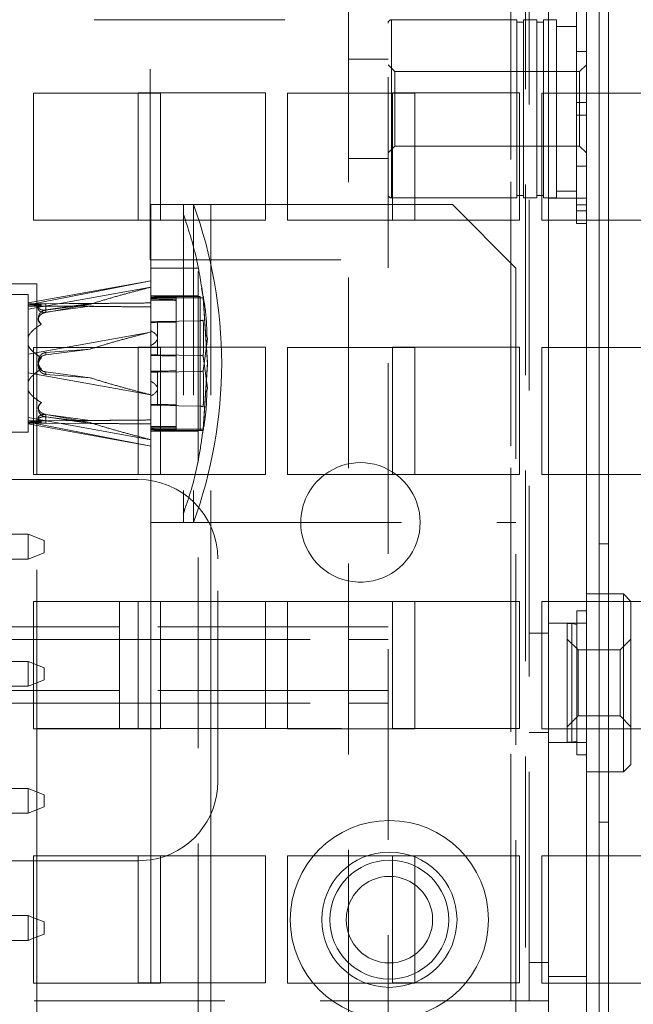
# Paper-space layout '2' of a CAD drawing. Header units: inches. Extents: x 1 to 109, y 1 to 85.
# Tile 51 of 136: x 86.678 to 87.483, y 18.065 to 19.355. Entities that reach past the tile are written whole.
import ezdxf

# ---------------------------------------------------------------- set-up
doc = ezdxf.new("R2010")
doc.units = ezdxf.units.IN
doc.header["$MEASUREMENT"] = 0
doc.linetypes.add('HIDDEN', pattern=[0.075, 0.05, -0.025])

psp = doc.layouts.new('2')

# ---------------------------------------------------------------- linework, layer by layer
at = {"color": 7, "linetype": 'HIDDEN', "lineweight": 0, "ltscale": 5}
for p, q in [((87.3221, 21.7676), (87.3221, 18.0692)), ((87.3413, 21.7642), (87.3413, 15.5059)), ((87.3463, 18.1192), (87.3463, 21.7176)), ((87.3221, 20.5468), (87.3221, 18.0692)), ((86.849, 19.0405), (86.849, 19.4257)), ((87.109, 17.6422), (87.109, 19.4257)), ((87.1611, 15.6551), (87.1611, 19.4257)), ((87.3713, 19.4257), (87.3713, 19.2591)), ((87.4211, 19.4257), (87.4211, 19.2591)), ((87.4378, 19.4257), (87.4378, 19.2591)), ((87.4503, 19.4257), (87.4503, 19.2591)), ((87.4081, 19.3885), (87.4081, 19.3135)), ((86.4007, 19.3551), (87.109, 19.3551)), ((87.3301, 19.3551), (87.1654, 19.3551)), ((87.1654, 19.3551), (87.1654, 19.1217)), ((87.3301, 19.1217), (87.3301, 19.3551)), ((87.3388, 19.3522), (87.3301, 19.3522)), ((87.3388, 19.3551), (87.3388, 19.1217)), ((87.3561, 19.3551), (87.3388, 19.3551)), ((87.3561, 19.1217), (87.3561, 19.3551)), ((87.3648, 19.3522), (87.3561, 19.3522)), ((87.3648, 19.3551), (87.3648, 19.1217)), ((87.3821, 19.3551), (87.3648, 19.3551)), ((87.3821, 19.1217), (87.3821, 19.3551)), ((87.4081, 19.3464), (87.3821, 19.3464)), ((87.4211, 19.3135), (87.4081, 19.3135)), ((87.4081, 19.3135), (87.4081, 19.1633)), ((87.1611, 19.3034), (87.109, 19.3034)), ((87.1698, 19.2872), (87.1611, 19.2959)), ((87.1698, 19.1897), (87.1698, 19.2872)), ((87.4123, 19.2872), (87.1698, 19.2872)), ((87.4211, 19.2959), (87.4123, 19.2872)), ((87.4123, 19.1897), (87.4123, 19.2872)), ((87.0003, 19.2592), (86.8336, 19.2592)), ((86.8336, 19.2592), (86.8336, 19.0926)), ((87.0003, 19.0926), (87.0003, 19.2592)), ((87.3336, 19.2592), (87.1669, 19.2592)), ((87.1669, 19.2592), (87.1669, 19.0926)), ((87.3336, 19.0926), (87.3336, 19.2592)), ((87.4211, 19.2467), (87.4081, 19.2467)), ((87.4211, 19.2301), (87.4081, 19.2301)), ((87.1611, 19.1809), (87.1698, 19.1897)), ((87.1698, 19.1897), (87.4123, 19.1897)), ((87.4123, 19.1897), (87.4211, 19.1809)), ((87.109, 19.1734), (87.1611, 19.1734)), ((87.4211, 19.1633), (87.4081, 19.1633)), ((87.4081, 19.1633), (87.4081, 19.0883)), ((87.3821, 19.1304), (87.4081, 19.1304)), ((87.1654, 19.1217), (87.3301, 19.1217)), ((87.3301, 19.1246), (87.3388, 19.1246)), ((87.3388, 19.1217), (87.3561, 19.1217)), ((87.3561, 19.1246), (87.3648, 19.1246)), ((87.3648, 19.1217), (87.3821, 19.1217)), ((87.3713, 19.1213), (87.4211, 19.1213)), ((86.8628, 19.113), (86.9288, 19.113)), ((86.8927, 19.113), (86.8927, 18.6963)), ((86.9061, 19.113), (86.9061, 18.6963)), ((86.9122, 13.1502), (86.9122, 19.113)), ((86.9288, 19.113), (87.0294, 19.113)), ((86.9288, 19.113), (86.9288, 13.1502)), ((86.9288, 19.113), (86.9288, 15.8588)), ((87.1961, 19.113), (87.2455, 19.113)), ((87.3288, 19.0297), (87.2455, 19.113)), ((87.4081, 19.1127), (87.4211, 19.1127)), ((87.4211, 19.1045), (87.4081, 19.1045)), ((86.8336, 19.0926), (87.0003, 19.0926)), ((86.8499, 18.9257), (86.8499, 19.0924)), ((87.1669, 19.0926), (87.3336, 19.0926)), ((87.3713, 19.0924), (87.3713, 18.9257)), ((87.4211, 19.0924), (87.4211, 18.9257)), ((87.4378, 19.0924), (87.4378, 18.9257)), ((87.4503, 19.0924), (87.4503, 18.9257)), ((87.4211, 19.0883), (87.4081, 19.0883)), ((86.849, 19.0405), (87.109, 19.0405)), ((86.8499, 19.0297), (86.9122, 19.0297)), ((87.3288, 19.0297), (87.3288, 15.9361)), ((86.8499, 19.0129), (86.6892, 18.9841)), ((86.8499, 19.0129), (86.6892, 18.9817)), ((86.6382, 19.0092), (86.7007, 19.0092)), ((86.6892, 18.9757), (86.8499, 19.0046)), ((86.7007, 19.0092), (86.7007, 18.5924)), ((86.6892, 18.9949), (86.6629, 18.9949)), ((86.6892, 18.8144), (86.6892, 18.9949)), ((86.9122, 18.9934), (86.8499, 18.9934)), ((86.8589, 18.9924), (86.8499, 18.9917)), ((86.8582, 18.9916), (86.8499, 18.9916)), ((86.8499, 18.9901), (86.8589, 18.9907)), ((86.8832, 18.9916), (86.8582, 18.9916)), ((86.8589, 18.9924), (86.9147, 18.9924)), ((86.8589, 18.9915), (86.8589, 18.9924)), ((86.8589, 18.9907), (86.8589, 18.9915)), ((86.9147, 18.9907), (86.8589, 18.9907)), ((86.8832, 18.9916), (86.8832, 18.989)), ((86.8832, 18.989), (86.8832, 18.9873)), ((86.8832, 18.9873), (86.8832, 18.8203)), ((86.9147, 18.9924), (86.9147, 18.9907)), ((86.9147, 18.8169), (86.9147, 18.9907)), ((86.9187, 18.9924), (86.9245, 18.9059)), ((86.9245, 18.9034), (86.9187, 18.9907)), ((86.6892, 18.9829), (86.8499, 18.984)), ((86.6892, 18.9798), (86.8499, 18.9787)), ((86.7024, 18.9825), (86.7024, 18.9803)), ((86.7024, 18.9803), (86.7024, 18.9761)), ((86.7703, 18.9832), (86.7123, 18.9748)), ((86.7703, 18.9832), (86.7123, 18.9829)), ((86.7123, 18.9829), (86.7123, 18.9748)), ((86.7703, 18.9822), (86.7123, 18.9716)), ((86.7703, 18.9822), (86.7123, 18.9747)), ((86.7703, 18.9796), (86.7123, 18.9799)), ((86.7123, 18.9799), (86.7123, 18.9717)), ((86.7123, 18.9717), (86.7703, 18.9796)), ((86.7123, 18.9747), (86.7123, 18.9716)), ((86.7024, 18.9642), (86.7024, 18.9626)), ((86.8589, 18.9598), (86.9147, 18.9607)), ((86.8589, 18.9598), (86.8499, 18.9594)), ((86.8589, 18.938), (86.8589, 18.9598)), ((86.8499, 18.9458), (86.6892, 18.9169)), ((86.8589, 18.9161), (86.8589, 18.938)), ((86.9245, 18.937), (86.9187, 18.8949)), ((86.9236, 18.9409), (86.9245, 18.937)), ((86.7123, 18.9158), (86.7703, 18.9234)), ((86.7123, 18.919), (86.7703, 18.9234)), ((87.0003, 18.9259), (86.8336, 18.9259)), ((86.8336, 18.9259), (86.8336, 18.7592)), ((87.0003, 18.7592), (87.0003, 18.9259)), ((87.3336, 18.9259), (87.1669, 18.9259)), ((87.1669, 18.9259), (87.1669, 18.7592)), ((87.3336, 18.7592), (87.3336, 18.9259)), ((86.7123, 18.919), (86.7123, 18.9158)), ((86.8499, 18.916), (86.8589, 18.9161)), ((86.9147, 18.9152), (86.8589, 18.9161)), ((86.9245, 18.8723), (86.9187, 18.9144)), ((86.7024, 18.9069), (86.7024, 18.9053)), ((86.7024, 18.904), (86.7024, 18.9024)), ((86.9245, 18.9059), (86.9187, 18.8186)), ((86.9187, 18.8169), (86.9245, 18.9034)), ((86.6892, 18.8924), (86.8499, 18.8635)), ((86.7703, 18.8859), (86.7123, 18.8935)), ((86.7123, 18.8935), (86.7123, 18.8903)), ((86.7123, 18.8903), (86.7703, 18.8859)), ((86.8589, 18.8932), (86.8499, 18.8933)), ((86.8589, 18.8932), (86.9147, 18.8941)), ((86.8589, 18.8713), (86.8589, 18.8932)), ((86.8589, 18.8495), (86.8589, 18.8713)), ((86.9236, 18.8684), (86.9245, 18.8723)), ((86.8499, 18.8635), (86.8499, 18.8556)), ((86.7024, 18.8467), (86.7024, 18.8451)), ((86.8589, 18.8495), (86.8499, 18.8499)), ((86.9147, 18.8486), (86.8589, 18.8495)), ((86.8499, 18.8047), (86.6892, 18.8336)), ((86.7024, 18.8332), (86.7024, 18.8309)), ((86.7703, 18.8271), (86.7123, 18.8378)), ((86.7123, 18.8346), (86.7123, 18.8378)), ((86.7123, 18.8376), (86.7703, 18.8297)), ((86.7123, 18.8376), (86.7123, 18.8294)), ((86.7123, 18.8346), (86.7703, 18.8271)), ((86.7703, 18.8261), (86.7123, 18.8345)), ((86.7123, 18.8264), (86.7123, 18.8345)), ((86.8499, 18.8306), (86.6892, 18.8295)), ((86.6892, 18.8276), (86.6961, 18.8263)), ((86.6961, 18.8263), (86.6892, 18.8264)), ((86.6892, 18.8253), (86.6961, 18.824)), ((86.7024, 18.8309), (86.7024, 18.8268)), ((86.7123, 18.8294), (86.7703, 18.8297)), ((86.7123, 18.8264), (86.7703, 18.8261)), ((86.8589, 18.8186), (86.8499, 18.8192)), ((86.8832, 18.8203), (86.8832, 18.8177)), ((86.6629, 18.8144), (86.6892, 18.8144)), ((86.8499, 18.8177), (86.8582, 18.8177)), ((86.8589, 18.8169), (86.8499, 18.8176)), ((86.8499, 18.8159), (86.9122, 18.8159)), ((86.8582, 18.8177), (86.8832, 18.8177)), ((86.8589, 18.8178), (86.8589, 18.8186)), ((86.8589, 18.8186), (86.9147, 18.8186)), ((86.8589, 18.8169), (86.8589, 18.8178)), ((86.9147, 18.8169), (86.8589, 18.8169)), ((86.8336, 18.7592), (87.0003, 18.7592)), ((86.8499, 18.5924), (86.8499, 18.7591)), ((87.1669, 18.7592), (87.3336, 18.7592)), ((87.3713, 18.7591), (87.3713, 18.5924)), ((87.4211, 18.7591), (87.4211, 18.5924)), ((87.4378, 18.7591), (87.4378, 18.5924)), ((87.4503, 18.7591), (87.4503, 18.5924)), ((86.8336, 18.7526), (86.2711, 18.7526)), ((86.8499, 18.6963), (86.8927, 18.6963)), ((86.8927, 18.6963), (86.9061, 18.6963)), ((86.9061, 18.6963), (86.9122, 18.6963)), ((86.9122, 18.6963), (86.9288, 18.6963)), ((86.9288, 17.9672), (86.9288, 18.6963)), ((86.9288, 18.6963), (87.3288, 18.6963)), ((86.5517, 18.6808), (86.6892, 18.6808)), ((86.6892, 18.6483), (86.6892, 18.6808)), ((86.6892, 18.6808), (86.71, 18.6725)), ((86.71, 18.6725), (86.71, 18.6566)), ((87.4503, 18.6684), (87.4378, 18.6684)), ((86.71, 18.6566), (86.6892, 18.6483)), ((86.6892, 18.6483), (86.5517, 18.6483)), ((86.9378, 18.3567), (86.9378, 18.6484)), ((87.4697, 18.6026), (87.4211, 18.6026)), ((87.4697, 18.6026), (87.4697, 18.5924)), ((87.4794, 18.5928), (87.4697, 18.6026)), ((86.809, 18.5926), (86.7007, 18.5926)), ((86.809, 18.5926), (86.809, 18.5924)), ((86.809, 18.5926), (87.109, 18.5926)), ((86.8336, 18.5926), (86.8336, 18.4259)), ((87.0003, 18.4259), (87.0003, 18.5926)), ((87.3336, 18.5926), (87.1669, 18.5926)), ((87.1669, 18.5926), (87.1669, 18.4259)), ((87.3336, 18.4259), (87.3336, 18.5926)), ((87.4794, 18.5928), (87.4794, 18.5924)), ((87.4086, 18.5802), (87.4086, 18.3916)), ((87.4211, 18.5802), (87.4086, 18.5802)), ((87.4211, 18.564), (87.3713, 18.564)), ((87.3961, 18.408), (87.3961, 18.5638)), ((87.4019, 18.5638), (87.3961, 18.5638)), ((87.4019, 18.408), (87.4019, 18.5638)), ((87.4086, 18.5625), (87.4019, 18.5638)), ((86.809, 18.5592), (86.6382, 18.5592)), ((87.109, 18.5592), (86.809, 18.5592)), ((87.1611, 18.5592), (87.109, 18.5592)), ((87.3713, 18.5509), (87.3463, 18.5509)), ((86.6382, 18.5426), (86.809, 18.5426)), ((86.809, 18.5426), (87.109, 18.5426)), ((87.109, 18.5426), (87.1611, 18.5426)), ((87.4102, 18.5293), (87.3961, 18.5434)), ((87.4794, 18.5434), (87.4653, 18.5293)), ((87.4102, 18.5293), (87.4102, 18.4425)), ((87.4653, 18.5293), (87.4102, 18.5293)), ((87.4653, 18.5293), (87.4653, 18.4425)), ((86.5517, 18.5141), (86.6892, 18.5141)), ((86.6892, 18.4816), (86.6892, 18.5141)), ((86.6892, 18.5141), (86.6961, 18.5114)), ((86.7007, 18.5095), (86.7007, 18.4862)), ((86.6961, 18.4844), (86.6892, 18.4816)), ((86.6892, 18.4816), (86.5517, 18.4816)), ((86.809, 18.4759), (86.6382, 18.4759)), ((87.109, 18.4759), (86.809, 18.4759)), ((87.1611, 18.4759), (87.109, 18.4759)), ((86.6382, 18.4592), (86.809, 18.4592)), ((86.809, 18.4592), (87.109, 18.4592)), ((87.109, 18.4592), (87.1611, 18.4592)), ((87.3961, 18.4284), (87.4102, 18.4425)), ((87.4102, 18.4425), (87.4653, 18.4425)), ((87.4653, 18.4425), (87.4794, 18.4284)), ((86.7007, 18.4257), (86.7007, 18.2591)), ((86.8499, 18.4259), (87.109, 18.4259)), ((86.8499, 18.2591), (86.8499, 18.4257)), ((87.1669, 18.4259), (87.3336, 18.4259)), ((87.3713, 18.4209), (87.3463, 18.4209)), ((87.3713, 18.4257), (87.3713, 18.2591)), ((87.4211, 18.4257), (87.4211, 18.2591)), ((87.4378, 18.4257), (87.4378, 18.2591)), ((87.4503, 18.4257), (87.4503, 18.2591)), ((87.4697, 18.4257), (87.4697, 18.3692)), ((87.4794, 18.4257), (87.4794, 18.379)), ((87.3713, 18.4078), (87.4211, 18.4078)), ((87.3961, 18.408), (87.4019, 18.408)), ((87.4019, 18.408), (87.4086, 18.4093)), ((87.4086, 18.3916), (87.4211, 18.3916)), ((87.4211, 18.3692), (87.4697, 18.3692)), ((87.4697, 18.3692), (87.4794, 18.379)), ((86.5517, 18.3475), (86.6892, 18.3475)), ((86.6892, 18.3475), (86.71, 18.3391)), ((86.6892, 18.315), (86.6892, 18.3475)), ((86.71, 18.3391), (86.71, 18.3233)), ((86.71, 18.3233), (86.6892, 18.315)), ((86.6892, 18.315), (86.5517, 18.315)), ((87.4378, 18.3034), (87.4503, 18.3034)), ((86.2711, 18.2526), (86.6961, 18.2526)), ((86.7007, 18.2526), (86.7007, 18.0092)), ((87.0003, 18.2592), (86.8336, 18.2592)), ((86.8336, 18.2592), (86.8336, 18.0926)), ((87.0003, 18.0926), (87.0003, 18.2592)), ((87.3336, 18.2592), (87.1669, 18.2592)), ((87.1669, 18.2592), (87.1669, 18.0926)), ((87.3336, 18.0926), (87.3336, 18.2592)), ((86.5517, 18.1808), (86.6892, 18.1808)), ((86.6892, 18.1483), (86.6892, 18.1808)), ((86.6892, 18.1808), (86.6961, 18.178)), ((86.6892, 18.1483), (86.5517, 18.1483)), ((86.6961, 18.1511), (86.6892, 18.1483)), ((87.3463, 18.0692), (87.3463, 18.1192)), ((87.3463, 18.1192), (87.3628, 18.1192)), ((86.8336, 18.0926), (87.0003, 18.0926)), ((86.8499, 15.8634), (86.8499, 18.0924)), ((87.1669, 18.0926), (87.3336, 18.0926)), ((87.3713, 18.0509), (87.3713, 18.0924)), ((87.4211, 18.0924), (87.4211, 18.0509)), ((87.4378, 18.0924), (87.4378, 17.7013)), ((87.4503, 18.0924), (87.4503, 17.6941)), ((87.3221, 18.0692), (86.2096, 18.0692)), ((87.3221, 18.0692), (87.3463, 18.0692)), ((87.3713, 18.0692), (87.3463, 18.0692))]:
    psp.add_line(p, q, dxfattribs=at)
at = {"color": 7, "linetype": 'Continuous', "lineweight": 15, "ltscale": 5}
for p, q in [((86.8628, 19.2591), (86.6961, 19.2591)), ((86.6961, 19.2591), (86.6961, 19.0924)), ((86.8628, 19.0924), (86.8628, 19.2591)), ((87.1961, 19.2591), (87.0294, 19.2591)), ((87.0294, 19.2591), (87.0294, 19.0924)), ((87.1961, 19.0924), (87.1961, 19.2591)), ((87.5294, 19.2591), (87.3628, 19.2591)), ((87.3628, 19.2591), (87.3628, 19.0924)), ((87.3713, 19.2591), (87.3713, 19.0924)), ((87.4211, 19.2591), (87.4211, 19.0924)), ((87.4378, 19.2591), (87.4378, 19.0924)), ((87.4503, 19.2591), (87.4503, 19.0924)), ((86.8499, 19.113), (86.8628, 19.113)), ((86.8499, 19.0924), (86.8499, 19.113)), ((87.0294, 19.113), (87.1961, 19.113)), ((86.6961, 19.0924), (86.8628, 19.0924)), ((87.0294, 19.0924), (87.1961, 19.0924)), ((87.3628, 19.0924), (87.5294, 19.0924)), ((86.8628, 18.9257), (86.6961, 18.9257)), ((86.6961, 18.9257), (86.6961, 18.7591)), ((86.8499, 18.7591), (86.8499, 18.9257)), ((86.8628, 18.7591), (86.8628, 18.9257)), ((87.1961, 18.9257), (87.0294, 18.9257)), ((87.0294, 18.9257), (87.0294, 18.7591)), ((87.1961, 18.7591), (87.1961, 18.9257)), ((87.5294, 18.9257), (87.3628, 18.9257)), ((87.3628, 18.9257), (87.3628, 18.7591)), ((87.3713, 18.9257), (87.3713, 18.7591)), ((87.4211, 18.9257), (87.4211, 18.7591)), ((87.4378, 18.9257), (87.4378, 18.7591)), ((87.4503, 18.9257), (87.4503, 18.7591)), ((86.6961, 18.8263), (86.8499, 18.7964)), ((86.8499, 18.8253), (86.6961, 18.8263)), ((86.6961, 18.824), (86.8499, 18.7964)), ((86.6961, 18.7591), (86.8628, 18.7591)), ((87.0294, 18.7591), (87.1961, 18.7591)), ((87.3628, 18.7591), (87.5294, 18.7591)), ((86.8628, 18.5924), (86.6961, 18.5924)), ((86.6961, 18.5924), (86.6961, 18.4257)), ((86.7007, 18.5924), (86.7007, 18.5095)), ((86.809, 18.5924), (86.809, 18.4259)), ((86.8499, 18.4257), (86.8499, 18.5924)), ((86.8628, 18.4257), (86.8628, 18.5924)), ((87.1961, 18.5924), (87.0294, 18.5924)), ((87.0294, 18.5924), (87.0294, 18.4257)), ((87.1961, 18.4257), (87.1961, 18.5924)), ((87.5294, 18.5924), (87.3628, 18.5924)), ((87.3628, 18.5924), (87.3628, 18.4257)), ((87.3713, 18.5924), (87.3713, 18.4257)), ((87.4211, 18.5924), (87.4211, 18.4257)), ((87.4378, 18.5924), (87.4378, 18.4257)), ((87.4503, 18.5924), (87.4503, 18.4257)), ((87.4697, 18.5924), (87.4697, 18.4257)), ((87.4794, 18.5924), (87.4794, 18.4257)), ((86.6961, 18.5114), (86.71, 18.5058)), ((86.71, 18.5058), (86.71, 18.49)), ((86.71, 18.49), (86.6961, 18.4844)), ((86.7007, 18.4862), (86.7007, 18.4257)), ((86.6961, 18.4257), (86.8628, 18.4257)), ((86.809, 18.4259), (86.7007, 18.4259)), ((86.809, 18.4259), (86.8499, 18.4259)), ((87.0294, 18.4257), (87.1961, 18.4257)), ((87.3628, 18.4257), (87.5294, 18.4257)), ((86.8628, 18.2591), (86.6961, 18.2591)), ((86.6961, 18.2591), (86.6961, 18.0924)), ((86.6961, 18.2526), (86.8336, 18.2526)), ((86.7007, 18.2591), (86.7007, 18.2526)), ((86.8336, 18.2526), (86.8499, 18.2539)), ((86.8499, 18.0924), (86.8499, 18.2591)), ((86.8628, 18.0924), (86.8628, 18.2591)), ((87.1961, 18.2591), (87.0294, 18.2591)), ((87.0294, 18.2591), (87.0294, 18.0924)), ((87.1961, 18.0924), (87.1961, 18.2591)), ((87.5294, 18.2591), (87.3628, 18.2591)), ((87.3628, 18.2591), (87.3628, 18.0924)), ((87.3713, 18.2591), (87.3713, 18.1009)), ((87.4211, 18.2591), (87.4211, 18.1009)), ((87.4378, 18.2591), (87.4378, 18.0924)), ((87.4503, 18.2591), (87.4503, 18.0924)), ((86.6961, 18.178), (86.71, 18.1725)), ((86.71, 18.1725), (86.71, 18.1566)), ((86.71, 18.1566), (86.6961, 18.1511)), ((87.3628, 18.1192), (87.3713, 18.1192)), ((87.3713, 18.1009), (87.4211, 18.1009)), ((87.3713, 18.0924), (87.3713, 18.1009)), ((87.4211, 18.1009), (87.4211, 18.0924)), ((86.6961, 18.0924), (86.8628, 18.0924)), ((87.0294, 18.0924), (87.1961, 18.0924)), ((87.3628, 18.0924), (87.5294, 18.0924))]:
    psp.add_line(p, q, dxfattribs=at)
at = {"color": 7, "linetype": 'HIDDEN', "lineweight": 0, "ltscale": 5, "flags": 128}
for points in [[(86.7065, 18.9822), (86.7043, 18.9823), (86.7029, 18.9824), (86.7024, 18.9825), (86.7029, 18.9826), (86.7042, 18.9827), (86.7064, 18.9828), (86.7092, 18.9829), (86.7123, 18.9829)], [(86.7123, 18.9799), (86.7092, 18.9799), (86.7064, 18.98), (86.7042, 18.98), (86.7029, 18.9801), (86.7024, 18.9803), (86.7029, 18.9804), (86.7043, 18.9805), (86.7065, 18.9806)], [(86.7065, 18.8287), (86.7043, 18.8288), (86.7029, 18.8289), (86.7024, 18.829), (86.7029, 18.8292), (86.7042, 18.8293), (86.7064, 18.8294), (86.7092, 18.8294), (86.7123, 18.8294)], [(86.7065, 18.8271), (86.7043, 18.827), (86.7029, 18.8269), (86.7024, 18.8268), (86.7029, 18.8267), (86.7042, 18.8266), (86.7064, 18.8265), (86.7092, 18.8264), (86.7123, 18.8264)]]:
    psp.add_lwpolyline(points, dxfattribs=at)
at = {"color": 7, "linetype": 'HIDDEN', "lineweight": 0, "ltscale": 25}
for radius in [0.13, 0.0887, 0.0779, 0.0567]:
    psp.add_circle((87.1628, 18.1755), radius, dxfattribs=at)
for centre, radius, start, end in [((87.1654, 19.3507), 0.00433, 90, 180), ((87.1654, 19.1261), 0.00433, 180, 270), ((86.3196, 18.9017), 0.6234, 0.2733, 19.8148), ((86.9148, 18.7277), 0.263, 89.1358, 90.0155), ((86.713, 18.9642), 0.0104, 93.6055, 231.578), ((86.9147, 18.9712), 0.0105, 269.943, 292.4766), ((86.713, 18.9054), 0.0104, 93.6055, 231.578), ((86.713, 18.9039), 0.0104, 128.422, 266.3945), ((86.9147, 18.9047), 0.0105, 67.5234, 90.057), ((86.3196, 18.9076), 0.6234, 340.1852, 359.7267), ((86.9147, 18.9046), 0.0105, 269.943, 292.4766), ((86.713, 18.8451), 0.0104, 128.422, 266.3945), ((86.9147, 18.8381), 0.0105, 67.5234, 90.057), ((86.9148, 19.0816), 0.263, 269.9845, 270.8642), ((86.9148, 18.5539), 0.263, 89.1358, 90.0155), ((87.1249, 18.6963), 0.0783, 180, 53.2318), ((87.1249, 18.6963), 0.0783, 126.7682, 180), ((86.8336, 18.6484), 0.1042, 0, 90), ((86.8336, 18.3567), 0.1042, 279.0212, 0)]:
    psp.add_arc(centre, radius, start, end, dxfattribs=at)
at = {"color": 7, "linetype": 'Continuous', "lineweight": 15, "ltscale": 25}
psp.add_arc((87.1249, 18.6963), 0.0783, 53.2318, 126.7682, dxfattribs=at)
at = {"color": 7, "linetype": 'HIDDEN', "lineweight": 0, "ltscale": 25}
for centre, major_axis, ratio, start_param, end_param in [((85.6156, 18.9047), (1.2433, 0.0869), 0.002402, 6.283017, 6.403188), ((85.6156, 18.9047), (1.2433, 0.0869), 0.002402, 6.162847, 6.283017), ((85.505, 18.9047), (4.9809, 0.003), 0.017445, 1.290436, 1.297374), ((85.505, 18.9047), (4.9809, -0.003), 0.017445, 1.290457, 1.297395), ((85.505, 18.9047), (4.9809, 0.0803), 0.006684, 1.290338, 1.297277), ((85.6156, 18.9047), (1.2433, 0.0334), 0.064547, 6.281449, 6.401619), ((85.6156, 18.9047), (1.2433, 0.0334), 0.064547, 6.161279, 6.281449), ((85.505, 18.9047), (4.9809, -0.0803), 0.006684, 1.290554, 1.297493), ((85.505, 18.9047), (4.9809, 0.0803), 0.006684, 4.985693, 4.992631), ((85.6156, 18.9047), (1.2433, -0.0334), 0.064547, 0.001736, 0.121906), ((85.6156, 18.9047), (1.2433, -0.0334), 0.064547, 6.164751, 6.284921), ((85.505, 18.9047), (4.9809, -0.0803), 0.006684, 4.985908, 4.992847), ((85.505, 18.9047), (4.9809, 0.003), 0.017445, 4.98579, 4.992729), ((85.505, 18.9047), (4.9809, -0.003), 0.017445, 4.985811, 4.99275), ((85.6156, 18.9047), (1.2433, -0.0869), 0.002402, 0.000168, 0.120338), ((85.6156, 18.9047), (1.2433, -0.0869), 0.002402, 6.163183, 6.283353)]:
    psp.add_ellipse(centre, major_axis=major_axis, ratio=ratio, start_param=start_param, end_param=end_param, dxfattribs=at)
at = {"color": 7, "linetype": 'HIDDEN', "lineweight": 0, "ltscale": 5}
for points, knots in [([(86.9186, 18.9915), (86.9161, 19.0085), (86.9105, 19.0458), (86.8989, 19.0817), (86.8925, 19.1013)], [0, 0, 0, 0, 0.453691, 1, 1, 1, 1]), ([(86.8499, 19.0046), (86.8432, 19.0029), (86.8299, 18.9994), (86.8099, 18.994), (86.79, 18.9883), (86.7768, 18.9842), (86.7703, 18.9822)], [0, 0, 0, 0, 0.249878, 0.499787, 0.749848, 1, 1, 1, 1]), ([(86.9236, 18.9409), (86.9234, 18.9497), (86.9228, 18.9706), (86.9189, 18.9912), (86.9166, 19.0032)], [0, 0, 0, 0, 0.418061, 1, 1, 1, 1]), ([(86.9187, 18.9907), (86.9189, 18.9908), (86.9192, 18.9911), (86.9193, 18.9915), (86.9192, 18.992), (86.9189, 18.9923), (86.9187, 18.9924)], [0, 0, 0, 0, 0.249719, 0.49955, 0.749719, 1, 1, 1, 1]), ([(86.6892, 18.9816), (86.6895, 18.9816), (86.6902, 18.9817), (86.6916, 18.9817), (86.6933, 18.9818), (86.6953, 18.9819), (86.6977, 18.982), (86.7005, 18.9821), (86.7034, 18.9821), (86.7055, 18.9822), (86.7065, 18.9822)], [0, 0, 0, 0, 0.101533, 0.204433, 0.310462, 0.417171, 0.561551, 0.706631, 0.853169, 1, 1, 1, 1]), ([(86.6892, 18.9812), (86.6899, 18.9811), (86.6915, 18.981), (86.6955, 18.9809), (86.7004, 18.9807), (86.7045, 18.9806), (86.7065, 18.9806)], [0, 0, 0, 0, 0.204258, 0.416988, 0.706492, 1, 1, 1, 1]), ([(86.7123, 18.9748), (86.7118, 18.9747), (86.7107, 18.9746), (86.7091, 18.9746), (86.7077, 18.9747), (86.7064, 18.975), (86.7052, 18.9754), (86.7042, 18.9759), (86.7034, 18.9764), (86.7028, 18.9771), (86.7024, 18.9779), (86.7024, 18.9788), (86.7028, 18.9796), (86.7034, 18.9803), (86.7041, 18.9809), (86.7048, 18.9813), (86.7056, 18.9818), (86.7062, 18.9821), (86.7065, 18.9822)], [0, 0, 0, 0, 0.058286, 0.118331, 0.176612, 0.236503, 0.296639, 0.358153, 0.426079, 0.495565, 0.57199, 0.650362, 0.73176, 0.815514, 0.860539, 0.905972, 0.952744, 1, 1, 1, 1]), ([(86.7065, 18.9806), (86.706, 18.9803), (86.705, 18.9797), (86.7038, 18.9789), (86.703, 18.9779), (86.7025, 18.977), (86.7024, 18.9759), (86.7026, 18.9749), (86.7031, 18.9741), (86.7038, 18.9735), (86.7045, 18.973), (86.7054, 18.9725), (86.7064, 18.9721), (86.7075, 18.9718), (86.7089, 18.9716), (86.7106, 18.9716), (86.7118, 18.9717), (86.7123, 18.9717)], [0, 0, 0, 0, 0.078222, 0.158766, 0.236964, 0.317287, 0.398119, 0.481232, 0.562975, 0.605029, 0.647451, 0.724389, 0.764179, 0.804399, 0.870828, 0.939775, 1, 1, 1, 1]), ([(86.8499, 18.984), (86.8432, 18.9839), (86.8299, 18.9838), (86.8099, 18.9836), (86.79, 18.9834), (86.7768, 18.9833), (86.7703, 18.9832)], [0, 0, 0, 0, 0.2498778, 0.4997875, 0.7498479, 1, 1, 1, 1]), ([(86.7703, 18.9796), (86.7768, 18.9795), (86.79, 18.9794), (86.8099, 18.9791), (86.8299, 18.9789), (86.8432, 18.9788), (86.8499, 18.9787)], [0, 0, 0, 0, 0.249801, 0.499715, 0.749839, 1, 1, 1, 1]), ([(86.7123, 18.9716), (86.7118, 18.9714), (86.7107, 18.9712), (86.7091, 18.9707), (86.7077, 18.97), (86.7064, 18.9692), (86.7052, 18.9683), (86.7042, 18.9673), (86.7034, 18.9661), (86.7028, 18.9648), (86.7024, 18.9634), (86.7024, 18.9618), (86.7028, 18.9603), (86.7034, 18.959), (86.7041, 18.9581), (86.7048, 18.9573), (86.7056, 18.9567), (86.7062, 18.9563), (86.7065, 18.9561)], [0, 0, 0, 0, 0.058286, 0.118331, 0.176612, 0.236503, 0.296639, 0.358153, 0.426079, 0.495565, 0.57199, 0.650362, 0.73176, 0.815514, 0.860539, 0.905972, 0.952744, 1, 1, 1, 1]), ([(86.9187, 18.9144), (86.9189, 18.9183), (86.9192, 18.9262), (86.9193, 18.9379), (86.9192, 18.9497), (86.9189, 18.9576), (86.9187, 18.9615)], [0, 0, 0, 0, 0.2497189, 0.49955, 0.7497186, 1, 1, 1, 1]), ([(86.6892, 18.9398), (86.6895, 18.9405), (86.6902, 18.9419), (86.6916, 18.9439), (86.6933, 18.9458), (86.6953, 18.9479), (86.6977, 18.95), (86.7005, 18.9521), (86.7034, 18.9542), (86.7055, 18.9554), (86.7065, 18.9561)], [0, 0, 0, 0, 0.101533, 0.204433, 0.310462, 0.417171, 0.561551, 0.706631, 0.853169, 1, 1, 1, 1]), ([(86.7703, 18.9234), (86.7768, 18.9254), (86.79, 18.9295), (86.8099, 18.9352), (86.8299, 18.9406), (86.8432, 18.944), (86.8499, 18.9458)], [0, 0, 0, 0, 0.249801, 0.499715, 0.749839, 1, 1, 1, 1]), ([(86.6892, 18.9284), (86.6899, 18.927), (86.6915, 18.9241), (86.6955, 18.92), (86.7004, 18.9159), (86.7045, 18.9133), (86.7065, 18.912)], [0, 0, 0, 0, 0.204258, 0.416988, 0.706492, 1, 1, 1, 1]), ([(86.7065, 18.8973), (86.706, 18.8978), (86.705, 18.8989), (86.7038, 18.9008), (86.703, 18.9028), (86.7025, 18.905), (86.7024, 18.9073), (86.7026, 18.9096), (86.7031, 18.9114), (86.7038, 18.9129), (86.7045, 18.9142), (86.7054, 18.9154), (86.7064, 18.9164), (86.7075, 18.9173), (86.7089, 18.9181), (86.7106, 18.9187), (86.7118, 18.9189), (86.7123, 18.919)], [0, 0, 0, 0, 0.078222, 0.158766, 0.236964, 0.317287, 0.398119, 0.481232, 0.562975, 0.605029, 0.647451, 0.724389, 0.764179, 0.804399, 0.870828, 0.939775, 1, 1, 1, 1]), ([(86.7065, 18.912), (86.706, 18.9115), (86.705, 18.9104), (86.7038, 18.9085), (86.703, 18.9065), (86.7025, 18.9043), (86.7024, 18.902), (86.7026, 18.8997), (86.7031, 18.8979), (86.7038, 18.8965), (86.7045, 18.8951), (86.7054, 18.8939), (86.7064, 18.8929), (86.7075, 18.892), (86.7089, 18.8912), (86.7106, 18.8906), (86.7118, 18.8904), (86.7123, 18.8903)], [0, 0, 0, 0, 0.078222, 0.158766, 0.236964, 0.317287, 0.398119, 0.481232, 0.562975, 0.605029, 0.647451, 0.724389, 0.764179, 0.804399, 0.870828, 0.939775, 1, 1, 1, 1]), ([(86.6892, 18.8809), (86.6899, 18.8824), (86.6915, 18.8852), (86.6955, 18.8894), (86.7004, 18.8934), (86.7045, 18.896), (86.7065, 18.8973)], [0, 0, 0, 0, 0.204258, 0.416988, 0.706492, 1, 1, 1, 1]), ([(86.7703, 18.8859), (86.7768, 18.8839), (86.79, 18.8798), (86.8099, 18.8741), (86.8299, 18.8687), (86.8432, 18.8653), (86.8499, 18.8635)], [0, 0, 0, 0, 0.2498012, 0.4997148, 0.7498387, 1, 1, 1, 1]), ([(86.9187, 18.8949), (86.9189, 18.891), (86.9192, 18.8831), (86.9193, 18.8714), (86.9192, 18.8596), (86.9189, 18.8517), (86.9187, 18.8478)], [0, 0, 0, 0, 0.249719, 0.49955, 0.749719, 1, 1, 1, 1]), ([(86.7065, 18.8532), (86.7055, 18.8538), (86.7035, 18.8551), (86.7007, 18.857), (86.6979, 18.8591), (86.6955, 18.8612), (86.6935, 18.8632), (86.6918, 18.8651), (86.6903, 18.8672), (86.6896, 18.8688), (86.6892, 18.8695)], [0, 0, 0, 0, 0.141332, 0.28289, 0.425448, 0.568555, 0.674366, 0.780733, 0.889652, 1, 1, 1, 1]), ([(86.9174, 18.8109), (86.919, 18.8193), (86.9227, 18.8383), (86.9232, 18.8576), (86.9236, 18.8684)], [0, 0, 0, 0, 0.442777, 1, 1, 1, 1]), ([(86.7123, 18.8378), (86.7118, 18.8379), (86.7107, 18.8381), (86.7091, 18.8386), (86.7077, 18.8393), (86.7064, 18.8401), (86.7052, 18.841), (86.7042, 18.842), (86.7034, 18.8432), (86.7028, 18.8445), (86.7024, 18.8459), (86.7024, 18.8475), (86.7028, 18.849), (86.7034, 18.8503), (86.7041, 18.8512), (86.7048, 18.852), (86.7056, 18.8526), (86.7062, 18.853), (86.7065, 18.8532)], [0, 0, 0, 0, 0.058286, 0.118331, 0.176612, 0.236503, 0.296639, 0.358153, 0.426079, 0.495565, 0.57199, 0.650362, 0.73176, 0.815514, 0.860539, 0.905972, 0.952744, 1, 1, 1, 1]), ([(86.7065, 18.8287), (86.706, 18.829), (86.705, 18.8296), (86.7038, 18.8304), (86.703, 18.8314), (86.7025, 18.8324), (86.7024, 18.8334), (86.7026, 18.8344), (86.7031, 18.8352), (86.7038, 18.8358), (86.7045, 18.8363), (86.7054, 18.8368), (86.7064, 18.8372), (86.7075, 18.8375), (86.7089, 18.8377), (86.7106, 18.8377), (86.7118, 18.8376), (86.7123, 18.8376)], [0, 0, 0, 0, 0.078222, 0.158766, 0.236964, 0.317287, 0.398119, 0.481232, 0.562975, 0.605029, 0.647451, 0.724389, 0.764179, 0.804399, 0.870828, 0.939775, 1, 1, 1, 1]), ([(86.7123, 18.8345), (86.7118, 18.8346), (86.7107, 18.8347), (86.7091, 18.8347), (86.7077, 18.8346), (86.7064, 18.8343), (86.7052, 18.8339), (86.7042, 18.8335), (86.7034, 18.8329), (86.7028, 18.8322), (86.7024, 18.8314), (86.7024, 18.8306), (86.7028, 18.8297), (86.7034, 18.829), (86.7041, 18.8284), (86.7048, 18.828), (86.7056, 18.8275), (86.7062, 18.8272), (86.7065, 18.8271)], [0, 0, 0, 0, 0.058286, 0.118331, 0.176612, 0.236503, 0.296639, 0.358153, 0.426079, 0.495565, 0.57199, 0.650362, 0.73176, 0.815514, 0.860539, 0.905972, 0.952744, 1, 1, 1, 1]), ([(86.6892, 18.8281), (86.6899, 18.8282), (86.6915, 18.8283), (86.6955, 18.8285), (86.7004, 18.8286), (86.7045, 18.8287), (86.7065, 18.8287)], [0, 0, 0, 0, 0.204258, 0.416988, 0.706492, 1, 1, 1, 1]), ([(86.7065, 18.8271), (86.7055, 18.8271), (86.7035, 18.8272), (86.7007, 18.8272), (86.6979, 18.8273), (86.6955, 18.8274), (86.6935, 18.8275), (86.6918, 18.8275), (86.6903, 18.8276), (86.6896, 18.8277), (86.6892, 18.8277)], [0, 0, 0, 0, 0.141332, 0.28289, 0.425448, 0.568555, 0.674366, 0.780733, 0.889652, 1, 1, 1, 1]), ([(86.7703, 18.8297), (86.7768, 18.8298), (86.79, 18.83), (86.8099, 18.8302), (86.8299, 18.8304), (86.8432, 18.8305), (86.8499, 18.8306)], [0, 0, 0, 0, 0.249801, 0.499715, 0.749839, 1, 1, 1, 1]), ([(86.8499, 18.8047), (86.8432, 18.8064), (86.8299, 18.8099), (86.8099, 18.8153), (86.79, 18.821), (86.7768, 18.8251), (86.7703, 18.8271)], [0, 0, 0, 0, 0.249878, 0.499787, 0.749848, 1, 1, 1, 1]), ([(86.8499, 18.8253), (86.8432, 18.8254), (86.8299, 18.8255), (86.8099, 18.8257), (86.79, 18.8259), (86.7768, 18.8261), (86.7703, 18.8261)], [0, 0, 0, 0, 0.249878, 0.499787, 0.749848, 1, 1, 1, 1]), ([(86.8922, 18.7082), (86.8939, 18.7124), (86.9031, 18.7365), (86.9123, 18.7733), (86.9168, 18.806), (86.9184, 18.8178)], [0, 0, 0, 0, 0.122176, 0.684383, 1, 1, 1, 1]), ([(86.9192, 18.8177), (86.9192, 18.8175), (86.9192, 18.8173), (86.9189, 18.817), (86.9187, 18.8169)], [0, 0, 0, 0, 0.432448, 1, 1, 1, 1]), ([(86.8927, 18.7078), (86.8928, 18.7082), (86.8937, 18.7105), (86.8943, 18.7129), (86.8948, 18.7149)], [0, 0, 0, 0, 0.1503668, 1, 1, 1, 1])]:
    psp.add_open_spline(points, degree=3, knots=knots, dxfattribs=at)

doc.saveas('drawing.dxf')
